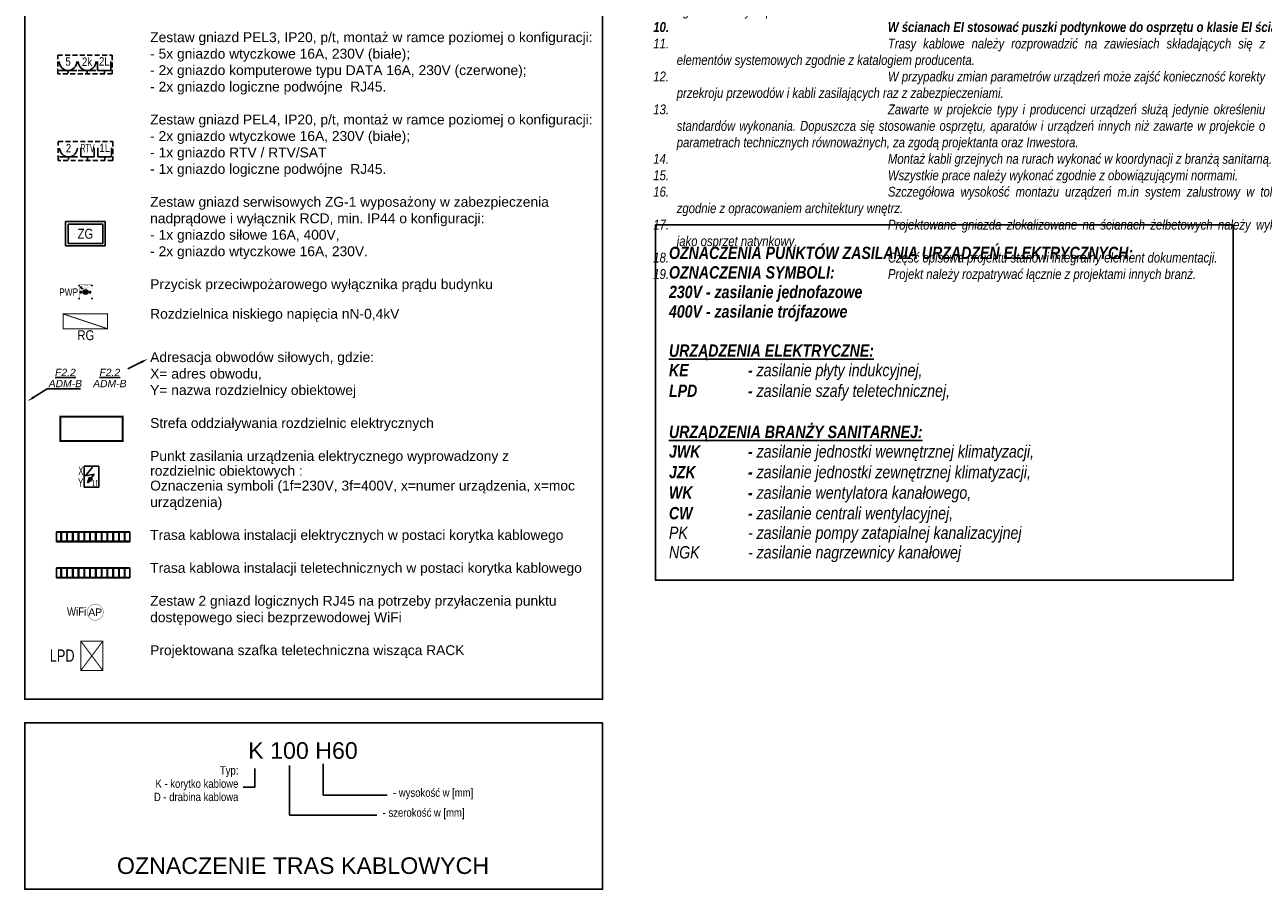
# Model space of a CAD drawing. Header units: millimetres. Extents: x 667417 to 821619, y 904330 to 1017710.
# Tile 12 of 13: x 796537 to 821619, y 914744 to 932251. Entities that reach past the tile are written whole.
import ezdxf
from ezdxf import colors
from ezdxf.entities.mleader import LeaderData, LeaderLine
from ezdxf.enums import TextEntityAlignment as Align
from ezdxf.math import Vec2, Vec3

# ---------------------------------------------------------------- set-up
doc = ezdxf.new("R2010")
doc.units = ezdxf.units.MM
doc.linetypes.add('DASHED', pattern=[0.75, 0.5, -0.25])
for name, color, linetype in [('_IE_Adresacja obwodów', 246, 'Continuous'), ('_IE_Legenda opisy', 7, 'Continuous'), ('_IE_Legenda ramka', 7, 'Continuous'), ('_IE_Punkty zasilania IE', 5, 'Continuous'), ('_IE_PWP Budynek', 240, 'Continuous'), ('_IE_Rozdzielnica nN', 240, 'Continuous'), ('_IE_Strefy oddziaływania rozdzielnic elektrycznych', 240, 'Continuous'), ('_IE_Trasy kablowe IE', 150, 'Continuous'), ('_IE_Trasy kablowe IT', 94, 'Continuous'), ('_IE_Uwagi_', 7, 'Continuous'), ('_IE_Zestaw_gniazd_ZG', 5, 'Continuous'), ('_IE_Zestaw_PEL', 5, 'Continuous'), ('_IT_LAN_Szafa RACK LPD', 94, 'Continuous')]:
    doc.layers.add(name, color=color, linetype=linetype)
doc.layers.add('_IT_LAN_Gniazdo WIFI', color=104, linetype='Continuous', lineweight=35)
doc.styles.add('Adam50', font='arial.ttf', dxfattribs={"height": 9})
doc.styles.add('ARIAL', font='arial-narrow_[pl.allfont.net].ttf', dxfattribs={"width": 0.8})
doc.styles.add('Arial Narrow', font='txt', dxfattribs={"height": 44})
doc.styles.get("Standard").update_dxf_attribs({"font": 'ARIAL.TTF'})

# ---------------------------------------------------------------- blocks, each defined once
blk = doc.blocks.new('*U547')
at = {"layer": '_IE_Legenda ramka', "color": 7}
blk.add_lwpolyline([(1170.2, 0), (0, 0), (0, -719.6), (1170.2, -719.6)], close=True, dxfattribs=at)
blk = doc.blocks.new('*U564')
at = {"layer": '_IE_Zestaw_PEL', "color": 230, "linetype": 'DASHED', "ltscale": 20}
for p, q in [((-47.2, 36.2), (63.3, 36.2)), ((-47.2, -1.9), (-47.2, 36.2)), ((63.3, 36.2), (63.3, -1.9)), ((63.3, -1.9), (-47.2, -1.9))]:
    blk.add_line(p, q, dxfattribs=at)
at = {"layer": '_IE_Zestaw_PEL'}
for p, q in [((-8.3, 5.2), (-44.2, 5.2)), ((-26.2, 5.2), (-26.2, -0.4)), ((-1.4, 5.2), (-1.4, 23.5)), ((25.8, 5.2), (-1.4, 5.2)), ((12.2, 5.2), (12.2, -0.4)), ((25.8, 5.2), (25.8, 23.5)), ((33.5, 5.2), (33.5, 23.5)), ((60.7, 5.2), (33.5, 5.2)), ((47.2, 5.2), (47.2, -0.4)), ((60.7, 5.2), (60.7, 23.5))]:
    blk.add_line(p, q, dxfattribs=at)
blk.add_arc((-26.2, 23.1), 17.9, 180, 0, dxfattribs=at)
at = {"layer": '_IE_Zestaw_PEL', "color": 240, "style": 'ARIAL', "flags": 12}
for tag, p in [('G_S', (-26.2, 23.1)), ('LAN', (47.2, 23.5))]:
    blk.add_attdef(tag, text='', height=17, dxfattribs=at).set_placement(p, align=Align.MIDDLE)
at = {"layer": '_IE_Zestaw_PEL', "color": 240, "style": 'ARIAL', "width": 0.6, "flags": 12}
blk.add_attdef('G_K', text='', height=17, dxfattribs=at).set_placement((12.2, 23.1), align=Align.MIDDLE)
blk = doc.blocks.new('PWP BUDYNEK')
at = {"layer": '_IE_PWP Budynek', "transparency": 33554687}
h = blk.add_hatch(color=7, dxfattribs=at)
h.dxf.hatch_style = 1
h.paths.add_polyline_path([(-10.4, 2.1), (-7.4, 0), (-10.4, -2.1)])
h = blk.add_hatch(color=3, dxfattribs=at)
h.dxf.hatch_style = 1
edge = h.paths.add_edge_path()
edge.add_arc((-9.2, 9.7), 0.796, 0, 360)
h = blk.add_hatch(color=1, dxfattribs=at)
h.dxf.hatch_style = 1
edge = h.paths.add_edge_path()
edge.add_arc((-7.4, 7.3), 0.796, 0, 360)
at = {"layer": '_IE_PWP Budynek', "linetype": 'Continuous', "lineweight": 0}
blk.add_hatch(color=240, dxfattribs=at).paths.add_polyline_path([(4.9, 0, 1), (-4.9, 0, 1)])
at = {"layer": '_IE_PWP Budynek', "transparency": 33554687}
h = blk.add_hatch(color=7, dxfattribs=at)
h.dxf.hatch_style = 1
h.paths.add_polyline_path([(10.4, 2.1), (7.4, 0), (10.4, -2.1)])
blk.add_lwpolyline([(-10.4, 2.1), (-10.4, -2.1)])
at = {"color": 250}
blk.add_lwpolyline([(10.4, 2.1), (10.4, -2.1)], dxfattribs=at)
at = {"layer": '_IE_PWP Budynek', "color": 240, "const_width": 0.108}
blk.add_lwpolyline([(14.6, 14.6), (-14.6, 14.6), (-14.6, -14.6), (14.6, -14.6), (14.6, 14.6)], dxfattribs=at)
at = {"layer": '_IE_PWP Budynek', "color": 240}
for points in [[(-12.5, 13.2), (-13.5, 13.2)], [(-13, 13.7), (-13, 12.7)], [(12.5, 13.2), (13.5, 13.2)], [(13, 13.7), (13, 12.7)], [(-12.5, -13.2), (-13.5, -13.2)], [(-13, -13.7), (-13, -12.7)], [(12.5, -13.2), (13.5, -13.2)], [(13, -13.7), (13, -12.7)]]:
    blk.add_lwpolyline(points, dxfattribs=at)
at = {"layer": '_IE_PWP Budynek', "color": 240, "const_width": 0.108}
blk.add_lwpolyline([(11.4, 11.4), (-11.4, 11.4), (-11.4, -11.4), (11.4, -11.4)], close=True, dxfattribs=at)
at = {"layer": '_IE_PWP Budynek', "color": 7}
for points in [[(-10.4, 2.1), (-7.4, 0), (-10.4, -2.1), (-10.4, 2.1)], [(10.4, 2.1), (7.4, 0), (10.4, -2.1), (10.4, 2.1)]]:
    blk.add_lwpolyline(points, dxfattribs=at)
at = {"layer": '_IE_PWP Budynek', "color": 240}
for centre in [(-13, 13.2), (13, 13.2), (-13, -13.2), (13, -13.2)]:
    blk.add_circle(centre, 0.5, dxfattribs=at)
at = {"layer": '_IE_PWP Budynek', "color": 3}
blk.add_circle((-9.2, 9.7), 0.796, dxfattribs=at)
at = {"layer": '_IE_PWP Budynek', "color": 1}
blk.add_circle((-7.4, 7.3), 0.796, dxfattribs=at)
at = {"layer": '_IE_PWP Budynek', "color": 240, "linetype": 'Continuous', "lineweight": 0}
blk.add_circle((0, 0), 4.94, dxfattribs=at)
at = {"layer": '_IE_PWP Budynek', "color": 7, "attachment_point": 1}
for s, insert, char_height, width in [('\\pxqc;PRZYCISK PRZECIWPOŻAROWEGO WYŁĄCZNIKA PRĄDU ', (-11.4, 14.3), 0.864, 22.762), ('STAN URUCHOMIENIA', (-8.1, 10.3), 1.08, 21.265), ('STAN DOZORU', (-6.3, 7.9), 1.08, 21.265)]:
    blk.add_mtext(s, dxfattribs=dict(at, insert=insert, char_height=char_height, width=width))
at = {"layer": '_IE_PWP Budynek', "color": 240, "width": 0.8, "flags": 12}
blk.add_attdef('PWP', (-53.1, -7.6), '', height=15, dxfattribs=at)
blk = doc.blocks.new('*U622')
at = {"layer": '_IE_Rozdzielnica nN', "const_width": 2}
blk.add_lwpolyline([(0, 30), (90, 30), (90, 0), (0, 0)], close=True, dxfattribs=at)
blk.add_lwpolyline([(0, 30), (90, 0)], dxfattribs=at)
at = {"layer": '_IE_Rozdzielnica nN', "style": 'ARIAL', "flags": 12}
blk.add_attdef('NAZWA', text='', height=20, dxfattribs=at).set_placement((-46.3, 17.6), align=Align.MIDDLE)
blk = doc.blocks.new('*U1220')
at = {"layer": '_IE_Legenda ramka', "color": 7}
blk.add_lwpolyline([(1170.2, 0), (0, 0), (0, -2217.3), (1170.2, -2217.3)], close=True, dxfattribs=at)
blk = doc.blocks.new('*U575')
at = {"layer": '_IE_Zestaw_gniazd_ZG'}
for points in [[(-40.2, 24.5), (40.2, 24.5), (40.2, -24.5), (-40.2, -24.5)], [(-35.2, 19.5), (35.2, 19.5), (35.2, -19.5), (-35.2, -19.5)]]:
    blk.add_lwpolyline(points, close=True, dxfattribs=at)
at = {"layer": '_IE_Zestaw_gniazd_ZG', "color": 240, "style": 'ARIAL', "flags": 12}
blk.add_attdef('ZG', text='', height=20, dxfattribs=at).set_placement((0, 0), align=Align.MIDDLE)
blk = doc.blocks.new('*U567')
at = {"layer": '_IE_Punkty zasilania IE'}
blk.add_hatch(color=94, dxfattribs=at).paths.add_polyline_path([(6.8, 8.7), (17.3, 16.3), (13.7, 18), (11, 20.6)])
at = {"layer": '_IE_Punkty zasilania IE', "color": 0}
for p, q in [((0, 42.9), (30.1, 42.9)), ((0, 0), (0, 42.9)), ((30.1, 42.9), (30.1, 0)), ((30.1, 0), (0, 0))]:
    blk.add_line(p, q, dxfattribs=at)
at = {"layer": '_IE_Punkty zasilania IE', "color": 94}
for p, q in [((2.5, 23), (17.3, 41)), ((20.2, 26.8), (2.5, 23)), ((20.2, 26.8), (6.8, 8.7)), ((11, 20.6), (6.8, 8.7)), ((6.8, 8.7), (17.3, 16.3)), ((13.7, 18), (11, 20.6)), ((17.3, 16.3), (13.7, 18))]:
    blk.add_line(p, q, dxfattribs=at)
at = {"layer": '_IE_Punkty zasilania IE', "color": 0, "insert": (15.3, 14.2), "char_height": 12, "attachment_point": 1, "style": 'ARIAL'}
blk.add_mtext_dynamic_manual_height_columns('1f', width=17.611, gutter_width=100, heights=[0], dxfattribs=at)
at = {"layer": '_IE_Punkty zasilania IE', "color": 0, "style": 'ARIAL', "width": 0.8, "flags": 12}
blk.add_attdef('URZADZENIE', text='', height=17, dxfattribs=at).set_placement((15, 47.9), align=Align.CENTER)
blk = doc.blocks.new('*U2046')
at = {"layer": '_IE_Zestaw_PEL', "color": 230, "linetype": 'DASHED', "ltscale": 20}
for p, q in [((-55.3, 38.1), (55.3, 38.1)), ((-55.3, 0), (-55.3, 38.1)), ((55.3, 38.1), (55.3, 0)), ((55.3, 0), (-55.3, 0))]:
    blk.add_line(p, q, dxfattribs=at)
at = {"layer": '_IE_Zestaw_PEL'}
for p, q in [((25.4, 7.1), (25.4, 25.4)), ((52.6, 7.1), (52.6, 25.4)), ((-16.4, 7.1), (-52.2, 7.1)), ((-34.3, 7.1), (-34.3, 1.5)), ((22, 7.1), (-13.8, 7.1)), ((4.1, 7.1), (4.1, 1.5)), ((52.6, 7.1), (25.4, 7.1)), ((39.2, 7.1), (39.2, 1.5))]:
    blk.add_line(p, q, dxfattribs=at)
for centre in [(-34.3, 25), (4.1, 25)]:
    blk.add_arc(centre, 17.9, 180, 0, dxfattribs=at)
at = {"layer": '_IE_Zestaw_PEL', "color": 240, "style": 'ARIAL', "flags": 12}
for tag, p in [('G_S', (-34.3, 25)), ('G_K', (4.1, 25)), ('LAN', (39.2, 25.4))]:
    blk.add_attdef(tag, text='', height=17, dxfattribs=at).set_placement(p, align=Align.MIDDLE)
blk = doc.blocks.new('*U2914')
h = blk.add_hatch()
h.set_pattern_fill('JIS_LC_8A', color=256, scale=15, angle=45)
h.set_pattern_definition([(90, (-20092.52, 50), (-117, 2e-14), []), (90, (-20081.92, 60.61), (-117, 2e-14), [])])
h.paths.add_polyline_path([(-741, 92), (741, 92), (741, -92), (-741, -92)])
for points in [[(-741, 100), (741, 100), (741, -100), (-741, -100)], [(-741, 92), (741, 92), (741, -92), (-741, -92)]]:
    blk.add_lwpolyline(points, close=True)
blk = doc.blocks.new('*U2904')
at = {"layer": '_IT_LAN_Gniazdo WIFI', "color": 94, "linetype": 'ByBlock', "ltscale": 0.2, "const_width": 6.41}
blk.add_lwpolyline([(0, 163, 1), (0, -163, 1)], format="xyb", close=True, dxfattribs=at)
at = {"layer": '_IT_LAN_Gniazdo WIFI', "color": 94, "linetype": 'ByBlock', "ltscale": 0.2, "insert": (0, 0), "char_height": 150, "width": 47.09, "attachment_point": 5}
blk.add_mtext('AP', dxfattribs=at)
at = {"layer": '_IT_LAN_Gniazdo WIFI', "color": 240, "style": 'ARIAL', "flags": 12}
blk.add_attdef('WIFI', (-189, 177), '', height=170, dxfattribs=at)
blk = doc.blocks.new('*U3261')
at = {"layer": '_IT_LAN_Szafa RACK LPD', "color": 0, "const_width": 2}
blk.add_lwpolyline([(0, -60), (-45, -60), (-45, 0), (0, 0)], close=True, dxfattribs=at)
for points in [[(0, -60), (-45, 0)], [(0, 0), (-45, -60)]]:
    blk.add_lwpolyline(points, dxfattribs=at)
at = {"layer": '_IT_LAN_Szafa RACK LPD', "color": 0, "style": 'ARIAL', "width": 0.9, "flags": 12}
blk.add_attdef('RACK', text='', height=25, dxfattribs=at).set_placement((45.7, -29.4), align=Align.MIDDLE)
blk = doc.blocks.new('*U3614')
at = {"layer": '_IE_Legenda ramka', "color": 7}
blk.add_lwpolyline([(1170.2, 0), (0, 0), (0, -337), (1170.2, -337)], close=True, dxfattribs=at)

msp = doc.modelspace()

# ---------------------------------------------------------------- linework, layer by layer
at = {"layer": '_IE_Legenda opisy', "ltscale": 0.1}
for p, q in [((801901, 917250), (801901, 916246)), ((802581, 917281), (802581, 916651)), ((801194, 917187), (801194, 916809)), ((801194, 916809), (800963, 916809)), ((803877, 916651), (802581, 916651)), ((803668, 916247), (801901, 916247))]:
    msp.add_line(p, q, dxfattribs=at)
at = {"layer": '_IE_Strefy oddziaływania rozdzielnic elektrycznych', "linetype": 'DASHED', "ltscale": 100, "const_width": 40}
msp.add_lwpolyline([(797260, 924313), (798519, 924313), (798519, 923820), (797260, 923820)], close=True, dxfattribs=at)

# ---------------------------------------------------------------- block references
at = {"layer": '_IE_Legenda ramka', "xscale": 10, "yscale": 10, "zscale": 10}
for name, p in [('*U1220', (796537, 940765)), ('*U547', (809310, 928198)), ('*U3614', (796537, 918115))]:
    msp.add_blockref(name, p, dxfattribs=at)
at = {"layer": '_IE_Punkty zasilania IE'}
ref = msp.add_blockref('*U567', (797739, 922885), dxfattribs=dict(at, xscale=10, yscale=10, zscale=10))
ref.add_attrib('URZADZENIE', 'X', dxfattribs={"color": 0, "height": 170, "style": 'ARIAL', "width": 0.8, "flags": 12}).set_placement((797673, 923134), align=Align.CENTER)
ref.add_attrib('MOC', 'Y', dxfattribs={"color": 0, "height": 170, "style": 'ARIAL', "width": 0.8, "flags": 12}).set_placement((797670, 922893), align=Align.CENTER)
at = {"layer": '_IE_PWP Budynek', "xscale": 10, "yscale": 10, "zscale": 10}
msp.add_blockref('PWP BUDYNEK', (797766, 926838), dxfattribs=at).add_auto_attribs({'PWP': 'PWP'})
at = {"layer": '_IE_Rozdzielnica nN'}
ref = msp.add_blockref('*U622', (797316, 926094), dxfattribs=dict(at, xscale=10, yscale=10, zscale=10))
ref.add_attrib('NAZWA', 'RG', dxfattribs={"height": 200, "style": 'ARIAL', "flags": 12}).set_placement((797774, 925964), align=Align.MIDDLE)
at = {"layer": '_IE_Trasy kablowe IE'}
msp.add_blockref('*U2914', (797922, 921882), dxfattribs=at)
at = {"layer": '_IE_Trasy kablowe IT'}
msp.add_blockref('*U2914', (797922, 921151), dxfattribs=at)
at = {"layer": '_IE_Zestaw_gniazd_ZG'}
ref = msp.add_blockref('*U575', (797766, 928019), dxfattribs=dict(at, xscale=10, yscale=10, zscale=10))
ref.add_attrib('ZG', 'ZG', dxfattribs={"color": 240, "height": 200, "style": 'ARIAL'}).set_placement((797766, 928019), align=Align.MIDDLE)
at = {"layer": '_IE_Zestaw_PEL', "xscale": 10, "yscale": 10, "zscale": 10}
msp.add_blockref('*U2046', (797757, 931256), dxfattribs=at).add_auto_attribs({'G_S': '5', 'G_K': '2k', 'LAN': '2L'})
at = {"layer": '_IE_Zestaw_PEL', "color": 1, "xscale": 10, "yscale": 10, "zscale": 10}
msp.add_blockref('*U564', (797685, 929523), dxfattribs=at).add_auto_attribs({'G_S': '2', 'G_K': 'RTV', 'LAN': '1L'})
at = {"layer": '_IT_LAN_Gniazdo WIFI'}
ref = msp.add_blockref('*U2904', (797964, 920355), dxfattribs=at)
ref.add_attrib('WIFI', 'WiFi', (797392, 920282), dxfattribs={"color": 240, "height": 170, "style": 'ARIAL', "flags": 12})
at = {"layer": '_IT_LAN_Szafa RACK LPD'}
ref = msp.add_blockref('*U3261', (797670, 919171), dxfattribs=dict(at, xscale=10, yscale=10, zscale=10, rotation=180))
ref.add_attrib('RACK', 'LPD', dxfattribs={"color": 0, "height": 250, "style": 'ARIAL', "width": 0.9, "flags": 12}).set_placement((797295, 919475), align=Align.MIDDLE)

# ---------------------------------------------------------------- texts
at = {"layer": '_IE_Legenda opisy', "insert": (799077, 940517), "char_height": 200, "width": 9000, "attachment_point": 1}
msp.add_mtext('\\A1;{\\fArial Narrow|b1|i0|c238|p34;\\H1.25x;\\C7;LEGENDA - INSTALACJA SIŁY\\fArial Narrow|b0|i0|c238|p34;:\\P\\fArial|b0|i0|c238|p34;\\H0.8x;\\P}Gniazdo pojedyncze 16A, 230V, IP20, p/t, 2P+Z\\P\\P2x Gniazdo pojedyncze 16A, 230V, IP20, p/t, 2P+Z montowane w ramce podwójnej poziomej\\P\\PGniazdo pojedyncze 16A, 230V, IP44, p/t, 2P+Z\\P\\P2x Gniazdo pojedyncze 16A, 230V, IP44, p/t, 2P+Z montowane w ramce podwójnej poziomej\\P\\P\\pxsm1;Gniazdo pojedyncze 16A, 230V, IP44, n/t, 2P+Z\\P\\PGniazdo pojedyncze 16A, 230V, IP55, p/t, 2P+Z\\P\\P\\pt0;Zestaw gniazd PEL1, IP20, p/t, montaż w ramce poziomej o konfiguracji:\\P- 2x gniazdo wtyczkowe 16A, 230V (białe);\\P- 2x gniazdo komputerowe typu DATA 16A, 230V (czerwone);\\P- 2x gniazdo logiczne podwójne RJ45.\\P\\PZestaw gniazd  PEL2, IP20, p/t, montaż w ramce poziomej o konfiguracji:\\P- 1x gniazdo wtyczkowe 16A, 230V (białe) - drukarka;\\P- 1x gniazdo logiczne podwójne  RJ45.\\P\\PZestaw gniazd PEL3, IP20, p/t, montaż w ramce poziomej o konfiguracji:\\P- 5x gniazdo wtyczkowe 16A, 230V (białe);\\P- 2x gniazdo komputerowe typu DATA 16A, 230V (czerwone);\\P- 2x gniazdo logiczne podwójne  RJ45.\\P\\PZestaw gniazd PEL4, IP20, p/t, montaż w ramce poziomej o konfiguracji:\\P- 2x gniazdo wtyczkowe 16A, 230V (białe);\\P- 1x gniazdo RTV / RTV/SAT\\P- 1x gniazdo logiczne podwójne  RJ45.\\P\\P\\ptz;Zestaw gniazd serwisowych ZG-1 wyposażony w zabezpieczenia nadprądowe i wyłącznik RCD, min. IP44 o konfiguracji:\\P- 1x gniazdo siłowe 16A, 400V,\\P\\pt0;- 2x gniazdo wtyczkowe 16A, 230V.\\P\\P\\psm0.9;Przycisk przeciwpożarowego wyłącznika prądu budynku \\P\\P\\psm1,tz;Rozdzielnica niskiego napięcia nN-0,4kV\\P\\P\\psm0.633333,t0;{\\C0;\\P\\psm1,tz;\\C7;Adresacja obwodów siłowych, gdzie:\\PX= adres obwodu,\\PY= nazwa rozdzielnicy obiektowej\\P\\PStrefa oddziaływania rozdzielnic elektrycznych\\P\\P\\psm0.9,t0;}Punkt zasilania urządzenia elektrycznego wyprowadzony z \\Prozdzielnic obiektowych : \\P\\psm1;{\\C0;Oznaczenia symboli (1f=230V, 3f=400V, x=numer urządzenia, x=moc urządzenia)\\P}\\PTrasa kablowa instalacji elektrycznych w postaci korytka kablowego\\P\\PTrasa kablowa instalacji teletechnicznych w postaci korytka kablowego\\P\\PZestaw 2 gniazd logicznych RJ45 na potrzeby przyłaczenia punktu dostępowego sieci bezprzewodowej WiFi\\P\\PProjektowana szafka teletechniczna wisząca RACK', dxfattribs=at)
at = {"layer": '_IE_Legenda opisy', "insert": (809584, 927757), "char_height": 200, "attachment_point": 1}
msp.add_mtext_dynamic_manual_height_columns('\\pxsm0.95;{\\fArial Narrow|b1|i1|c238|p34;\\H1.25x;OZNACZENIA PUNKTÓW ZASILANIA URZĄDZEŃ ELEKTRYCZNYCH:\\POZNACZENIA SYMBOLI:\\P230V - zasilanie jednofazowe\\P400V - zasilanie trójfazowe\\P\\fArial|b1|i1|c238|p34;\\P\\L\\fArial Narrow|b1|i1|c238|p34;URZĄDZENIA ELEKTRYCZNE:\\P\\pi-5,l5,sm1;\\lKE^I^I-\\fArial Narrow|b0|i1|c238|p34; zasilanie płyty indukcyjnej,\\P\\pi0,l0;\\fArial Narrow|b1|i1|c238|p34;LPD^I^I-\\fArial Narrow|b0|i1|c238|p34; zasilanie szafy teletechnicznej,\\P\\P\\psm0.95;\\L\\fArial Narrow|b1|i1|c238|p34;URZĄDZENIA BRANŻY SANITARNEJ:\\P\\pi-5,l5,sm1;\\lJWK^I^I-\\fArial Narrow|b0|i1|c238|p34; zasilanie jednostki wewnętrznej klimatyzacji,\\P\\fArial Narrow|b1|i1|c238|p34;JZK^I^I-\\fArial Narrow|b0|i1|c238|p34; zasilanie jednostki zewnętrznej klimatyzacji,\\P\\pi0,l0;\\fArial Narrow|b1|i1|c238|p34;WK^I^I-\\fArial Narrow|b0|i1|c238|p34; zasilanie wentylatora kanałowego,\\P\\psm0.95;\\fArial Narrow|b1|i1|c238|p34;CW^I^I-\\fArial Narrow|b0|i1|c238|p34; zasilanie centrali wentylacyjnej,\\PPK^I^I- zasilanie pompy zatapialnej kanalizacyjnej\\PNGK^I^I- zasilanie nagrzewnicy kanałowej}', width=13192.25, gutter_width=3013, heights=[45796], dxfattribs=at)
at = {"layer": '_IE_Legenda opisy', "ltscale": 0.1, "line_spacing_factor": 0.96, "style": 'Arial Narrow'}
for s, insert, char_height, width, attachment_point in [('{\\fArial|b0|i0|c238|p34;K\\fArial|b0|i0|c0|p34; \\fArial|b0|i0|c238|p34;1\\fArial|b0|i0|c0|p34;00 H60 }', (802172, 917381), 336, 7186.09, 8), ('Typ:\\PK - korytko kablowe\\PD - drabina kablowa', (800864, 916527), 168, 7186.09, 9), ('- wysokość w [mm]', (803995, 916566), 168, 7186.09, 7), ('- szerokość w [mm]', (803786, 916162), 168, 7186.09, 7), ('{\\fArial|b0|i0|c238|p34;OZNACZENIE TRAS KABLOWYCH}', (802172, 915049), 336, 9595.9, 8)]:
    msp.add_mtext(s, dxfattribs=dict(at, insert=insert, char_height=char_height, width=width, attachment_point=attachment_point))
at = {"layer": '_IE_Uwagi_', "insert": (809266, 940822), "char_height": 237.6, "width": 12356.18, "attachment_point": 1, "style": 'Adam50'}
msp.add_mtext('\\pxqj,t1250;{\\L\\fArial Narrow|b0|i1|c238|p34;\\H1.262626x;UWAGI:\\P\\ptz;\\l\\H0.666667x;\\P\\pi-2,l2,t20,2115.6,2730.4;\\H0.999998x;1.^I\\H1.000002x;W sanitariatach i pomieszczeniach o zwiększonej wilgotoności instalację elektryczną należy wykonać o stopniu ochrony min. IP44, natomiast w pomieszczeniach suchych instalację należy wykonać o stopniu ochrony min. IP20.\\P2.^IWszelkie doprowadzenie instalacji wykonać w sposób estetyczny. Pojedyńcze przewody w komunikacji stanowiącej ewakuację należy układać w rurach bezhalogenowych. Uchwyty mocować maksymalnie w odstępach co 40-50cm.\\P\\H1.050001x;3.^I\\fArial Narrow|b1|i1|c238|p34;\\H0.95238x;Montaż instalacji oraz urządzeń elektrycznych wykonać w koordynacji z pozostałymi branżami.\\P\\fArial Narrow|b0|i1|c238|p34;4.^IZawarte w projekcie typy i producenci urządzeń służą jedynie określeniu standardów wykonania. Dopuszcza się stosowanie urządzeń innych producentów pod warunkiem zachowania wyznaczonych parametrów wizualno-jakościowych oraz technicznych za zgodą projektanta oraz Inwestora.\\P5.^IStosować przewody o izolacji 750V.\\P\\A1;6.^IW oparciu o wytyczne ITB dotyczące reakcji kabli na ogień zakłada się zastosowanie okablowania klasy Eca (dopuszcza się zastosowanie wyższej klasy, jeżeli jest to uzasadnione ekonomicznie).\\P7.^IPrzewody i kable należy rozprowadzać pod tynkiem w pomieszczeniach wykonanych ze ścian murowanych, w\xa0rurkach karbowanych w ścianach g-k, w korytkach kablowych dla ciągów wielokrotnych, w drabinach kablowych w wyznaczonych szachtach oraz jako nastropowa\\P8.^IPrzepusty w ścianach wykonać w klasie odporności ogniowej odpowiadajacej klasie elementów budowlanych przez które przechodzą.\\P9.^IW ścianach pożarowych, gdzie realizowane będą przejścia kablowe oraz będą modyfikowane przez Inwestora należa zastosować uszczelnienie tych przejść w formie rękawów ognioochronnych prod. HILTI lub równoważne.\\P\\fArial Narrow|b1|i1|c238|p34;10.^IW ścianach EI stosować puszki podtynkowe do osprzętu o klasie EI ściany\\P\\fArial Narrow|b0|i1|c238|p34;11.^ITrasy kablowe należy rozprowadzić na zawiesiach składających się z elementów systemowych zgodnie z katalogiem producenta. \\P12.^IW przypadku zmian parametrów urządzeń może zajść konieczność korekty przekroju przewodów i kabli zasilających raz z zabezpieczeniami.\\P13.^IZawarte w projekcie typy i producenci urządzeń służą jedynie określeniu standardów wykonania. Dopuszcza się stosowanie osprzętu, aparatów i urządzeń innych niż zawarte w projekcie o parametrach technicznych równoważnych, za zgodą projektanta oraz Inwestora.\\P14.^IMontaż kabli grzejnych na rurach wykonać w koordynacji z branżą sanitarną.\\P15.^IWszystkie prace należy wykonać zgodnie z obowiązującymi normami.\\P16.^ISzczegółowa wysokość montażu urządzeń m.in system zalustrowy w toletach zgodnie z opracowaniem architektury wnętrz.\\P\\H0.999986x;17.^IProjektowane gniazda zlokalizowane na ścianach żelbetowych należy wykonać jako osprzęt natynkowy.\\P\\H1.000014x;18.^ICzęść opisowa projektu stanowi integralny element dokumentacji.\\P19.^IProjekt należy rozpatrywać łącznie z projektami innych branż.}', dxfattribs=at)

# ---------------------------------------------------------------- leaders
at = {"layer": '_IE_Adresacja obwodów'}
ml = msp.add_multileader_mtext('Standard', dxfattribs=at)
ml.set_content('{\\L\\fArial|b0|i1|c238|p34;F2.2\\P\\lADM-B}', color=256)
ml.set_leader_properties()
ml.build(insert=Vec2(0, 0))
ml.multileader.update_dxf_attribs({"has_dogleg": 0, "has_text_frame": 1, "text_left_attachment_type": 5, "text_right_attachment_type": 5, "dogleg_length": 0, "arrow_head_size": 150})
ctx = ml.context
ctx.base_point, ctx.char_height, ctx.arrow_head_size, ctx.landing_gap_size, ctx.plane_origin = Vec3(796994, 924879), 150, 150, 30, Vec3(793669, 916964)
ctx.left_attachment, ctx.right_attachment, ctx.text_align_type = 5, 5, 1
notes = []
notes.append((ctx, [(0, (1, 1, 0), (796994, 924879), (1, 0), 0, [(0, [(796594, 924629)], 0, [])])]))
ctx.mtext.insert, ctx.mtext.width, ctx.mtext.alignment, ctx.mtext.line_spacing_factor, ctx.mtext.flow_direction = Vec3(797360, 925285), 800, 2, 0.9, 5
ml = msp.add_multileader_mtext('Standard', dxfattribs=at)
ml.set_content('{\\L\\fArial|b0|i1|c238|p34;F2.2\\P\\lADM-B}', color=256)
ml.set_leader_properties()
ml.build(insert=Vec2(0, 0))
ml.multileader.update_dxf_attribs({"has_dogleg": 0, "has_text_frame": 1, "text_left_attachment_type": 0, "text_right_attachment_type": 0, "dogleg_length": 0, "arrow_head_size": 150})
ctx = ml.context
ctx.base_point, ctx.char_height, ctx.arrow_head_size, ctx.landing_gap_size, ctx.plane_origin = Vec3(797894, 925285), 150, 150, 30, Vec3(794569, 917370)
ctx.left_attachment, ctx.right_attachment, ctx.text_align_type = 0, 0, 1
notes.append((ctx, [(0, (1, 1, 0), (798627, 925285), (-1, 0), 0, [(0, [(799030, 925484)], 0, [])])]))
ctx.mtext.insert, ctx.mtext.width, ctx.mtext.alignment, ctx.mtext.line_spacing_factor, ctx.mtext.flow_direction = Vec3(798260, 925285), 800, 2, 0.9, 5
for ctx, leaders in notes:
    for number, flags, end, landing, length, lines in leaders:
        leader = LeaderData()
        leader.index, (leader.has_last_leader_line, leader.has_dogleg_vector, leader.attachment_direction) = number, flags
        leader.last_leader_point, leader.dogleg_vector, leader.dogleg_length = Vec3(end), Vec3(landing), length
        for number, points, colour, breaks in lines:
            line = LeaderLine()
            line.index, line.vertices, line.color, line.breaks = number, Vec3.list(points), colors.encode_raw_color(colour), breaks
            leader.lines.append(line)
        ctx.leaders.append(leader)

doc.saveas('drawing.dxf')
